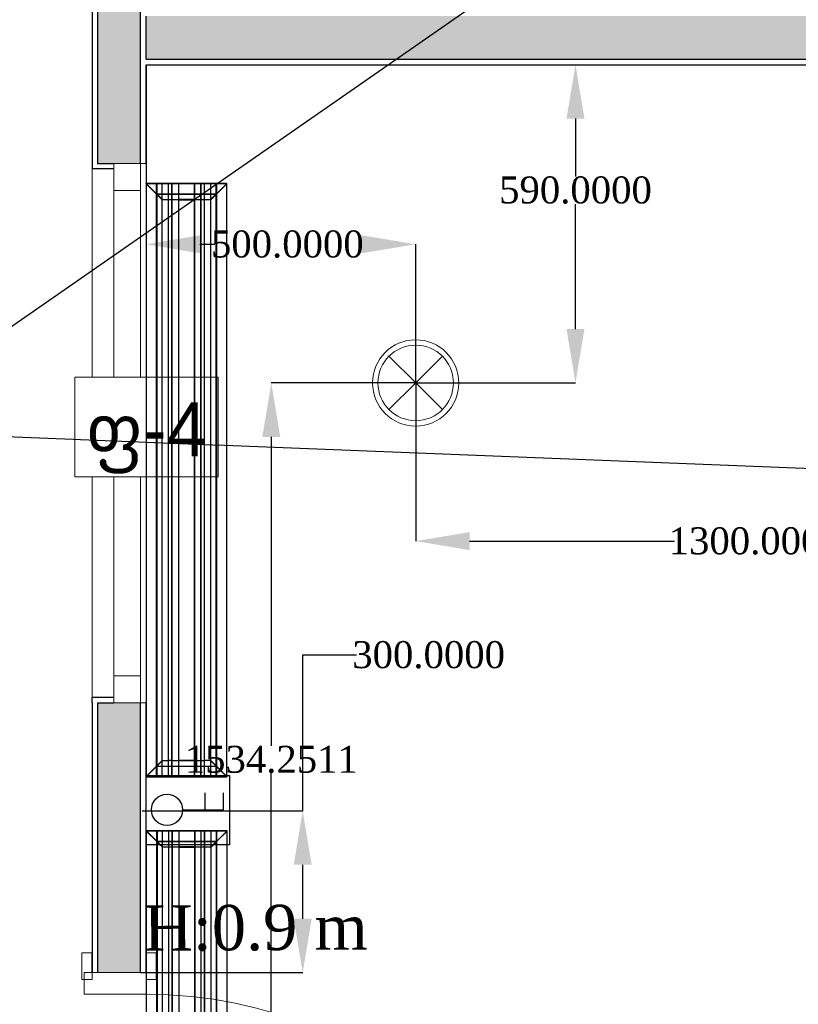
# Model space of a CAD drawing. Header units: millimetres. Extents: x 0 to 88385, y 0 to 41127.
# Tile 214 of 244: x 81691 to 83135, y 27870 to 29696. Entities that reach past the tile are written whole.
import ezdxf
from ezdxf import colors
from ezdxf.entities.mleader import LeaderData, LeaderLine
from ezdxf.math import Vec2, Vec3

# ---------------------------------------------------------------- set-up
doc = ezdxf.new("R2010")
doc.units = ezdxf.units.MM
doc.header["$MEASUREMENT"] = 0
doc.set_wipeout_variables(frame=1)
for name, color, linetype in [('- განათება', 7, 'Continuous'), ('- მექანიკური ნაწილი', 7, 'Continuous'), ('- საშტეფცელო როზეტები', 7, 'Continuous'), ('Edges', 7, 'Continuous'), ('New_Structural - Bearing', 7, 'Continuous')]:
    doc.layers.add(name, color=color, linetype=linetype)
for name, color, linetype, lineweight in [('New_Annotation - Text_Pen_No__20', 1, 'Continuous', 0), ('New_Archicad Doors_Pen_No__1', 7, 'Continuous', 13), ('New_Archicad Windows_Pen_No__1', 7, 'Continuous', 13), ('New_Structural - Bearing_Pen_No__1', 7, 'Continuous', 13)]:
    doc.layers.add(name, color=color, linetype=linetype, lineweight=lineweight)
for name, color, linetype, lineweight, true_color in [('New_Interior - Lamp_Pen_No__77', 7, 'Continuous', 20, 0xffeb28), ('New_Structural - Bearing_Pen_No__5', 7, 'Continuous', 25, 0x40a5ff), ('New_Structural - Bearing_Pen_No__57', 7, 'Continuous', 25, 0xdcd214)]:
    doc.layers.add(name, color=color, linetype=linetype, lineweight=lineweight, true_color=true_color)
doc.styles.add('CT', font='ARIALN.TTF', dxfattribs={"height": 200})
doc.styles.add('GENERATED_STYLE_2', font='txt')
doc.styles.get("Standard").update_dxf_attribs({"font": 'sylfaen.ttf'})
doc.dimstyles.get("Standard").update_dxf_attribs({"dimtxt": 0.18, "dimasz": 0.18, "dimexe": 0.18, "dimexo": 0.0625, "dimgap": 0.09, "dimtad": 0, "dimtih": 1, "dimtoh": 1, "dimdec": 4, "dimzin": 0, "dimdsep": 46, "dimtxsty": 'Standard', "dimcen": 0.09, "dimadec": 0, "dimazin": 0, "dimtfac": 1, "dimtdec": 4, "dimtofl": 0, "dimtmove": 0, "dimatfit": 3, "dimfxl": 1, "dimtolj": 1, "dimtzin": 0, "dimarcsym": 0})

# ---------------------------------------------------------------- blocks, each defined once
blk = doc.blocks.new('Window_2')
at = {"layer": 'New_Archicad Windows_Pen_No__1', "color": 7, "linetype": 'Continuous', "lineweight": 13}
for p, q in [((-500, 10), (500, 10)), ((-500, 10), (-500, 0)), ((-500, 0), (-450, 0)), ((-500, 0), (-500, -50)), ((-500, 0), (-500, -50)), ((-450, 0), (-450, -50)), ((-450, 0), (450, 0)), ((450, -50), (450, 0)), ((450, 0), (500, 0)), ((500, 10), (500, 0)), ((500, 0), (500, -50)), ((500, 0), (500, -50)), ((-450, -50), (-500, -50)), ((-490, -50), (-490, -90)), ((450, -50), (-450, -50)), ((500, -50), (450, -50)), ((490, -50), (490, -90)), ((-500, -90), (-490, -90)), ((-490, -90), (490, -90)), ((500, -90), (490, -90))]:
    blk.add_line(p, q, dxfattribs=at)
blk = doc.blocks.new('Door_3')
at = {"layer": 'New_Archicad Doors_Pen_No__1', "color": 7, "linetype": 'Continuous', "lineweight": 13}
for p, q in [((370, 0), (370, 820)), ((370, 820), (410, 820)), ((410, 820), (410, 0)), ((-487, 0), (-487, 19)), ((-487, 19), (-437, 19)), ((-437, 19), (-437, 0)), ((437, 19), (487, 19)), ((437, 0), (437, 19)), ((487, 19), (487, 0)), ((-437, 0), (-487, 0)), ((-450, 0), (-487, 0)), ((-450, 0), (-487, 0)), ((-410, 0), (-450, 0)), ((-450, 0), (-450, -115)), ((-450, 0), (-450, -10)), ((-450, 0), (-450, -10)), ((-410, -115), (-410, 0)), ((410, 0), (370, 0)), ((450, 0), (410, 0)), ((410, 0), (410, -115)), ((487, 0), (437, 0)), ((450, -115), (450, 0)), ((450, 0), (450, -10)), ((450, 0), (450, -10)), ((450, 0), (487, 0)), ((450, 0), (487, 0)), ((-450, -10), (-450, -90)), ((-450, -10), (-450, -90)), ((450, -10), (450, -90)), ((450, -10), (450, -90)), ((-450, -90), (-450, -100)), ((-450, -90), (-450, -100)), ((450, -90), (450, -100)), ((450, -90), (450, -100)), ((-487, -119), (-487, -100)), ((-487, -100), (-437, -100)), ((-450, -100), (-487, -100)), ((-450, -100), (-487, -100)), ((-437, -100), (-437, -119)), ((437, -100), (487, -100)), ((437, -119), (437, -100)), ((450, -100), (487, -100)), ((450, -100), (487, -100)), ((487, -100), (487, -119)), ((-437, -119), (-487, -119)), ((-450, -115), (-410, -115)), ((410, -115), (450, -115)), ((487, -119), (437, -119))]:
    blk.add_line(p, q, dxfattribs=at)
blk.add_arc((410, 0), 820, 90, 180, dxfattribs=at)
blk = doc.blocks.new('Wall_43', base_point=(-2414.8, 32888))
at = {"layer": 'New_Structural - Bearing_Pen_No__57', "linetype": 'Continuous', "lineweight": 25, "true_color": 0xdcd214}
for points in [[(-2404.8, 30211.9), (-2404.8, 29429), (-2374.8, 29429), (-2324.8, 29429), (-2324.8, 30211.9), (-2374.8, 30211.9)], [(-2404.8, 28429), (-2404.8, 27929), (-2324.8, 27929), (-2324.8, 28429), (-2374.8, 28429)]]:
    blk.add_hatch(color=52, dxfattribs=at).paths.add_polyline_path(points)
at = {"layer": 'New_Structural - Bearing_Pen_No__1', "color": 7, "linetype": 'Continuous', "lineweight": 13}
for p, q in [((-2374.8, 29429), (-2374.8, 29419)), ((-2324.8, 29429), (-2374.8, 29429)), ((-2314.8, 29429), (-2324.8, 29429)), ((-2374.8, 28429), (-2374.8, 28439)), ((-2324.8, 28429), (-2374.8, 28429)), ((-2314.8, 28429), (-2324.8, 28429)), ((-2404.8, 27929), (-2414.8, 27929)), ((-2324.8, 27929), (-2404.8, 27929)), ((-2314.8, 27929), (-2324.8, 27929))]:
    blk.add_line(p, q, dxfattribs=at)
at = {"layer": 'New_Structural - Bearing_Pen_No__5', "color": 161, "linetype": 'Continuous', "lineweight": 25, "true_color": 0x40a5ff}
for p, q in [((-2404.8, 30211.9), (-2404.8, 29429)), ((-2324.8, 29429), (-2324.8, 30211.9)), ((-2414.8, 29429), (-2414.8, 29419)), ((-2404.8, 29429), (-2374.8, 29429)), ((-2374.8, 29419), (-2414.8, 29419)), ((-2374.8, 28439), (-2414.8, 28439)), ((-2414.8, 28429), (-2414.8, 28439)), ((-2404.8, 28429), (-2404.8, 27929)), ((-2404.8, 28429), (-2374.8, 28429)), ((-2324.8, 27929), (-2324.8, 28429)), ((-2414.8, 27929), (-2414.8, 27966)), ((-2314.8, 27929), (-2314.8, 27966))]:
    blk.add_line(p, q, dxfattribs=at)
at = {"layer": 'New_Structural - Bearing_Pen_No__5', "color": 161, "linetype": 'Continuous', "lineweight": 25, "true_color": 0x40a5ff, "flags": 128}
for points in [[(-2414.8, 30211.9), (-2414.8, 29429)], [(-2314.8, 29622.2), (-2314.8, 29702.2)], [(-2314.8, 29429), (-2314.8, 29612.2)], [(-2414.8, 28429), (-2414.8, 27929)], [(-2314.8, 27929), (-2314.8, 28429)]]:
    blk.add_lwpolyline(points, dxfattribs=at)
at = {"layer": 'New_Archicad Doors_Pen_No__1', "color": 7, "linetype": 'Continuous', "lineweight": 13, "zscale": 1000, "rotation": 269.9999999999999}
blk.add_blockref('Door_3', (-2314.8, 27479), dxfattribs=at)
at = {"layer": 'New_Archicad Windows_Pen_No__1', "color": 7, "linetype": 'Continuous', "lineweight": 13, "xscale": -1, "zscale": 1000, "rotation": 269.9999999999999}
blk.add_blockref('Window_2', (-2324.8, 28929), dxfattribs=at)
blk = doc.blocks.new('Wall_75', base_point=(-2414.8, 29612.2))
at = {"layer": 'New_Structural - Bearing_Pen_No__57', "linetype": 'Continuous', "lineweight": 25, "true_color": 0xdcd214}
blk.add_hatch(color=52, dxfattribs=at).paths.add_polyline_path([(-2314.8, 29622.2), (2694.3, 29622.2), (2694.3, 29702.2), (-2314.8, 29702.2)])
at = {"layer": 'New_Structural - Bearing_Pen_No__1', "color": 7, "linetype": 'Continuous', "lineweight": 13, "flags": 128}
blk.add_lwpolyline([(-2314.8, 29622.2), (-2314.8, 29702.2)], dxfattribs=at)
at = {"layer": 'New_Structural - Bearing_Pen_No__5', "color": 161, "linetype": 'Continuous', "lineweight": 25, "true_color": 0x40a5ff}
blk.add_line((-2314.8, 29622.2), (2694.3, 29622.2), dxfattribs=at)
at = {"layer": 'New_Structural - Bearing_Pen_No__5', "color": 161, "linetype": 'Continuous', "lineweight": 25, "true_color": 0x40a5ff, "flags": 128}
blk.add_lwpolyline([(-2314.8, 29612.2), (2694.3, 29612.2)], dxfattribs=at)
blk = doc.blocks.new('ორკლავიშა ჩამრთველლი იპ 22')
at = {"layer": '- განათება', "color": 6}
for points in [[(0.3, 352.8), (-106, 352.8)], [(0, 97.5), (0.3, 352.8)], [(0.1, 237.8), (-105.7, 237.8)]]:
    blk.add_lwpolyline(points, dxfattribs=at)
blk.add_circle((0, 0), 97.5, dxfattribs=at)
blk = doc.blocks.new('1 იანი ჩარჩო')
at = {"layer": '- განათება', "color": 5}
blk.add_lwpolyline([(-9864.2, 15374.2), (-9735.9, 15374.2), (-9735.9, 15219.2), (-9864.2, 15219.2)], close=True, dxfattribs=at)
blk = doc.blocks.new('lineardiffplan')
at = {"layer": 'Edges'}
for p, q in [((392.8, 274.9), (392.8, 274.6)), ((393.1, 274.9), (392.8, 274.9)), ((422.8, 244.9), (392.8, 274.9)), ((392.8, 274.6), (392.9, 274.5)), ((392.9, 125.2), (392.9, 274.5)), ((412.4, 255), (392.9, 274.5)), ((393.1, 274.9), (393.2, 274.8)), ((393.2, 274.8), (412.7, 255.3)), ((1462.8, 244.9), (1492.8, 274.9)), ((1472.9, 255.3), (1492.4, 274.8)), ((1473.2, 254.9), (1492.8, 274.5)), ((1492.4, 274.8), (1492.5, 274.9)), ((1492.8, 274.9), (1492.5, 274.9)), ((1492.8, 274.5), (1492.8, 274.9)), ((1492.8, 274.5), (1492.8, 274.5)), ((1492.8, 125.4), (1492.8, 274.5)), ((1492.8, 255.3), (392.9, 255.3)), ((392.9, 254.9), (1492.8, 254.9)), ((392.9, 244.9), (1492.8, 244.9)), ((412.4, 144.7), (412.4, 255)), ((412.8, 254.6), (412.4, 255)), ((412.7, 255.3), (413.1, 254.9)), ((412.8, 145.1), (412.8, 254.6)), ((412.8, 254.6), (422.8, 244.6)), ((413.1, 254.9), (423.1, 244.9)), ((422.8, 244.6), (422.8, 244.9)), ((422.8, 244.9), (423.1, 244.9)), ((422.8, 244.6), (422.8, 244.6)), ((422.8, 244.6), (422.8, 233.2)), ((423.1, 244.9), (423.1, 244.9)), ((1472.5, 254.9), (1462.5, 244.9)), ((1462.5, 244.9), (1462.5, 244.9)), ((1462.5, 244.9), (1462.8, 244.9)), ((1462.8, 244.9), (1462.9, 244.6)), ((1462.8, 244.5), (1462.9, 244.6)), ((1462.8, 233.2), (1462.8, 244.5)), ((1462.9, 244.6), (1472.8, 254.5)), ((1472.9, 255.3), (1472.5, 254.9)), ((1472.8, 254.5), (1473.2, 254.9)), ((1472.8, 254.5), (1472.8, 145.3)), ((1473.2, 144.9), (1473.2, 254.9)), ((392.9, 233.2), (1492.8, 233.2)), ((392.9, 233), (1492.8, 233)), ((392.9, 226.8), (1492.8, 226.8)), ((392.9, 226.5), (1492.8, 226.5)), ((422.8, 233), (422.8, 233.2)), ((422.8, 226.8), (422.8, 233)), ((422.8, 226.5), (422.8, 226.8)), ((422.8, 214.9), (422.8, 226.5)), ((1462.8, 233), (1462.8, 233.2)), ((1462.8, 226.8), (1462.8, 233)), ((1462.8, 226.5), (1462.8, 226.8)), ((1462.8, 214.9), (1462.8, 226.5)), ((392.9, 214.9), (1492.8, 214.9)), ((1492.8, 214.8), (392.9, 214.8)), ((422.4, 214.9), (422.3, 214.9)), ((422.8, 214.9), (422.4, 214.9)), ((422.8, 184.9), (422.8, 214.9)), ((423.2, 214.9), (422.8, 214.9)), ((423.2, 214.8), (422.8, 214.9)), ((423.2, 214.8), (423.2, 214.9)), ((423.2, 214.8), (423.2, 184.9)), ((1462.8, 214.9), (1462.4, 214.9)), ((1462.4, 214.9), (1462.4, 214.8)), ((1462.8, 214.9), (1462.4, 214.8)), ((1462.4, 184.9), (1462.4, 214.8)), ((1462.8, 214.9), (1462.8, 184.9)), ((1462.8, 214.9), (1463.2, 214.9)), ((1463.2, 214.9), (1463.3, 214.9)), ((1492.8, 184.9), (392.9, 184.9)), ((422.4, 184.9), (422.3, 184.9)), ((422.8, 184.9), (422.4, 184.9)), ((422.8, 184.9), (423.2, 184.9)), ((422.8, 173.2), (422.8, 184.9)), ((1462.4, 184.9), (1462.8, 184.9)), ((1462.8, 173.2), (1462.8, 184.9)), ((1463.2, 184.9), (1462.8, 184.9)), ((1463.2, 184.9), (1463.3, 184.9)), ((392.9, 173.2), (1492.8, 173.2)), ((392.9, 173), (1492.8, 173)), ((392.9, 166.8), (1492.8, 166.8)), ((392.9, 166.5), (1492.8, 166.5)), ((422.8, 173), (422.8, 173.2)), ((422.8, 173), (422.8, 166.8)), ((422.8, 166.5), (422.8, 166.8)), ((422.8, 155.1), (422.8, 166.5)), ((1462.8, 173), (1462.8, 173.2)), ((1462.8, 166.8), (1462.8, 173)), ((1462.8, 166.5), (1462.8, 166.8)), ((1462.8, 155.3), (1462.8, 166.5)), ((392.8, 124.9), (422.8, 154.9)), ((392.9, 154.9), (1492.8, 154.9)), ((412.8, 145.1), (422.8, 155.1)), ((423.1, 154.8), (413.1, 144.9)), ((422.8, 154.9), (422.8, 155.1)), ((422.8, 155.1), (422.8, 155.1)), ((423.1, 154.8), (422.8, 154.9)), ((423.1, 154.8), (423.1, 154.9)), ((1462.5, 154.8), (1462.4, 154.9)), ((1462.8, 154.9), (1462.5, 154.8)), ((1462.5, 154.8), (1472.4, 144.9)), ((1462.9, 155.2), (1462.8, 155.3)), ((1462.9, 155.2), (1462.8, 154.9)), ((1462.8, 154.9), (1492.8, 124.9)), ((1472.8, 145.3), (1462.9, 155.2)), ((1492.8, 144.9), (392.9, 144.9)), ((392.9, 125.2), (412.4, 144.7)), ((392.9, 144.5), (1492.8, 144.5)), ((412.7, 144.5), (393.2, 124.9)), ((412.8, 145.1), (412.4, 144.7)), ((412.7, 144.5), (413.1, 144.9)), ((1472.4, 144.9), (1472.8, 144.5)), ((1473.2, 144.9), (1472.8, 145.3)), ((1472.8, 144.5), (1492.4, 124.9)), ((1473.2, 144.9), (1492.8, 125.4)), ((392.9, 125.2), (392.8, 125.1)), ((392.8, 125.1), (392.8, 124.9)), ((392.8, 124.9), (393.1, 124.9)), ((393.2, 124.9), (393.1, 124.9)), ((1492.4, 124.9), (1492.8, 124.9)), ((1492.4, 124.9), (1492.4, 124.9)), ((1492.8, 125.3), (1492.8, 125.4)), ((1492.8, 124.9), (1492.8, 125.3))]:
    blk.add_line(p, q, dxfattribs=at)
blk.add_lwpolyline([(393.2, 274.8), (1492.8, 274.8), (1492.8, 124.9), (393.2, 124.9)], close=True, dxfattribs=at)
blk = doc.blocks.new('Recessed Spot')
at = {"layer": 'New_Interior - Lamp_Pen_No__77', "color": 2, "linetype": 'Continuous', "lineweight": 20, "true_color": 0xffeb28}
for q in [(-49.5, 49.5), (49.5, 49.5), (-49.5, -49.5), (49.5, -49.5)]:
    blk.add_line((0, 0), q, dxfattribs=at)
at = {"layer": 'New_Interior - Lamp_Pen_No__77', "color": 2, "linetype": 'Continuous', "lineweight": 20, "true_color": 0xffeb28, "flags": 128}
blk.add_lwpolyline([(80, 0, 1), (-80, 0, 1)], format="xyb", close=True, dxfattribs=at)
at = {"layer": 'New_Interior - Lamp_Pen_No__77', "color": 2, "linetype": 'Continuous', "lineweight": 20, "true_color": 0xffeb28}
blk.add_circle((0, 0), 70, dxfattribs=at)
blk = doc.blocks.new('_DotSmall')
at = {"color": 0, "linetype": 'ByBlock', "const_width": 0.5}
blk.add_lwpolyline([(-0.0625, 0, 1), (0.0625, 0, 1)], format="xyb", close=True, dxfattribs=at)
blk = doc.blocks.new('*D613')
at = {"layer": '- საშტეფცელო როზეტები', "color": 0, "lineweight": -2, "transparency": 16777216}
for p, q in [((82216, 28229), (82216, 28518)), ((82216, 28518), (82316, 28518)), ((81918.5, 28229), (82216.2, 28229)), ((82216, 28029), (82216, 28129)), ((81915.5, 27929), (82216.2, 27929))]:
    blk.add_line(p, q, dxfattribs=at)
at = {"layer": '- საშტეფცელო როზეტები', "color": 0, "transparency": 16777216}
for points in [[(82199.3, 28129), (82232.7, 28129), (82216, 28229)], [(82199.3, 28029), (82232.7, 28029), (82216, 27929)]]:
    blk.add_solid(points, dxfattribs=at)
at = {"layer": 'Defpoints', "color": 0, "transparency": 16777216}
for p in [(81918.5, 28229), (81915.5, 27929), (82216, 27929)]:
    blk.add_point(p, dxfattribs=at)
at = {"layer": '- საშტეფცელო როზეტები', "color": 0, "transparency": 16777216, "insert": (82449.5, 28518), "char_height": 50, "attachment_point": 5}
blk.add_mtext('\\A1;{\\fSylfaen|b0|i0|c0|p18;300.0000}', dxfattribs=at)
blk = doc.blocks.new('*D1060')
at = {"layer": '- განათება', "color": 0, "lineweight": -2, "transparency": 16777216}
for p, q in [((82078.1, 29612.2), (82721.9, 29612.2)), ((82721.8, 29512.2), (82721.8, 29405.2)), ((82721.8, 29122.2), (82721.8, 29353.8)), ((82425.5, 29022.2), (82721.9, 29022.2))]:
    blk.add_line(p, q, dxfattribs=at)
at = {"layer": '- განათება', "color": 0, "transparency": 16777216}
for points in [[(82705.1, 29512.2), (82738.4, 29512.2), (82721.8, 29612.2)], [(82705.1, 29122.2), (82738.4, 29122.2), (82721.8, 29022.2)]]:
    blk.add_solid(points, dxfattribs=at)
at = {"layer": 'Defpoints', "color": 0, "transparency": 16777216}
for p in [(82078, 29612.2), (82425.5, 29022.2), (82721.8, 29022.2)]:
    blk.add_point(p, dxfattribs=at)
at = {"layer": '- განათება', "color": 0, "transparency": 16777216, "insert": (82721.8, 29379.5), "char_height": 50, "attachment_point": 5}
blk.add_mtext('\\A1;{\\fSylfaen|b0|i0|c0|p18;590.0000}', dxfattribs=at)
blk = doc.blocks.new('*D1061')
at = {"layer": '- განათება', "color": 0, "lineweight": -2, "transparency": 16777216}
for p, q in [((81925.5, 29612.2), (81925.5, 29279.1)), ((82025.5, 29279.3), (82053.3, 29279.3)), ((82325.5, 29279.3), (82321.7, 29279.3)), ((82425.5, 29022.3), (82425.5, 29279.4))]:
    blk.add_line(p, q, dxfattribs=at)
at = {"layer": '- განათება', "color": 0, "transparency": 16777216}
for points in [[(82025.5, 29295.9), (82025.5, 29262.6), (81925.5, 29279.3)], [(82325.5, 29295.9), (82325.5, 29262.6), (82425.5, 29279.3)]]:
    blk.add_solid(points, dxfattribs=at)
at = {"layer": 'Defpoints', "color": 0, "transparency": 16777216}
for p in [(81925.5, 29612.2), (82425.5, 29279.3), (82425.5, 29022.2)]:
    blk.add_point(p, dxfattribs=at)
at = {"layer": '- განათება', "color": 0, "transparency": 16777216, "insert": (82187.5, 29279.3), "char_height": 50, "attachment_point": 5}
blk.add_mtext('\\A1;{\\fSylfaen|b0|i0|c0|p18;500.0000}', dxfattribs=at)
blk = doc.blocks.new('*D1064')
at = {"layer": '- განათება', "color": 0, "lineweight": -2, "transparency": 16777216}
for p, q in [((82425.4, 29022.2), (82157.6, 29022.2)), ((82157.8, 28922.2), (82157.8, 28349.6)), ((82157.8, 27588), (82157.8, 28298.4)), ((82425.4, 27488), (82157.6, 27488))]:
    blk.add_line(p, q, dxfattribs=at)
at = {"layer": '- განათება', "color": 0, "transparency": 16777216}
for points in [[(82141.1, 28922.2), (82174.4, 28922.2), (82157.8, 29022.2)], [(82141.1, 27588), (82174.4, 27588), (82157.8, 27488)]]:
    blk.add_solid(points, dxfattribs=at)
at = {"layer": 'Defpoints', "color": 0, "transparency": 16777216}
for p in [(82425.5, 29022.2), (82157.8, 27488), (82425.5, 27488)]:
    blk.add_point(p, dxfattribs=at)
at = {"layer": '- განათება', "color": 0, "transparency": 16777216, "insert": (82157.8, 28324), "char_height": 50, "attachment_point": 5}
blk.add_mtext('\\A1;{\\fSylfaen|b0|i0|c0|p18;1534.2511}', dxfattribs=at)
blk = doc.blocks.new('*D1066')
at = {"layer": '- განათება', "color": 0, "lineweight": -2, "transparency": 16777216}
for p, q in [((82425.5, 29022.2), (82425.5, 28728.8)), ((83725.5, 29022.2), (83725.5, 28728.8)), ((82525.5, 28729), (82905.5, 28729)), ((83625.5, 28729), (83204.7, 28729))]:
    blk.add_line(p, q, dxfattribs=at)
at = {"layer": '- განათება', "color": 0, "transparency": 16777216}
for points in [[(82525.5, 28745.7), (82525.5, 28712.3), (82425.5, 28729)], [(83625.5, 28745.7), (83625.5, 28712.3), (83725.5, 28729)]]:
    blk.add_solid(points, dxfattribs=at)
at = {"layer": 'Defpoints', "color": 0, "transparency": 16777216}
for p in [(82425.5, 29022.2), (83725.5, 29022.2), (82425.5, 28729)]:
    blk.add_point(p, dxfattribs=at)
at = {"layer": '- განათება', "color": 0, "transparency": 16777216, "insert": (83055.1, 28729), "char_height": 50, "attachment_point": 5}
blk.add_mtext('\\A1;{\\fSylfaen|b0|i0|c0|p18;1300.0000}', dxfattribs=at)

msp = doc.modelspace()

# ---------------------------------------------------------------- block references
at = {"layer": '- განათება', "color": 2, "linetype": 'Continuous', "lineweight": 20, "true_color": 0xffeb28, "zscale": 1000}
msp.add_blockref('Recessed Spot', (82425.48505, 29022.2321), dxfattribs=at)
at = {"layer": '- განათება', "color": 6, "xscale": 0.2965673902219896, "yscale": 0.2965673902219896, "zscale": 0.2965673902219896, "rotation": 270}
msp.add_blockref('ორკლავიშა ჩამრთველლი იპ 22', (81964.37663, 28230.83141), dxfattribs=at)
at = {"layer": '- მექანიკური ნაწილი', "xscale": -1, "rotation": 270}
msp.add_blockref('lineardiffplan', (81801.13277, 26699.14742), dxfattribs=at)
at = {"layer": '- საშტეფცელო როზეტები', "color": 5, "rotation": 270}
msp.add_blockref('1 იანი ჩარჩო', (66706.24896, 18430.03926), dxfattribs=at)
at = {"layer": 'New_Structural - Bearing', "color": 7, "lineweight": 35}
for name, p in [('Wall_43', (81825.48505, 32887.98097)), ('Wall_75', (81825.48505, 29612.2321))]:
    msp.add_blockref(name, p, dxfattribs=at)

# ---------------------------------------------------------------- texts
at = {"layer": '- განათება', "color": 5, "insert": (81920.4939, 28053.51361), "char_height": 83.9644685, "attachment_point": 1, "rotation": 0.31067434}
msp.add_mtext_dynamic_manual_height_columns('{\\fSylfaen|b0|i0|c0|p18;H:0.9 m}', width=710.9466492, gutter_width=1.70068, heights=[0], dxfattribs=at)

# ---------------------------------------------------------------- dimensions: what is measured, and where the dimension line sits
at = {"layer": '- განათება', "color": 1}
for base, p1, angle, picture, middle in [((82721.75008, 29022.2321), (82078.00144, 29612.2321), 270, '*D1060', (82721.75008, 29379.5)), ((82425.48505, 28729), (83725.48505, 29022.2321), 180, '*D1066', (83055.11503, 28729))]:
    dim = msp.add_linear_dim(base=base, p1=p1, p2=(82425.48505, 29022.2321), angle=angle, text='{\\fSylfaen|b0|i0|c0|p18;<>}', dimstyle='Standard', override={"dimtxt": 50, "dimasz": 100}, dxfattribs=at)
    dim.commit()
    dim.dimension.update_dxf_attribs({"geometry": picture, "text_midpoint": middle, "dimtype": 160})
at = {"layer": '- საშტეფცელო როზეტები', "color": 1}
dim = msp.add_linear_dim(base=(82215.9896, 27928.97383), p1=(81918.45619, 28228.97385), p2=(81915.48505, 27928.97383), angle=270, text='{\\fSylfaen|b0|i0|c0|p18;<>}', dimstyle='Standard', override={"dimtxt": 50, "dimasz": 100}, dxfattribs=at)
dim.commit()
dim.dimension.update_dxf_attribs({"geometry": '*D613', "text_midpoint": (82449.46602, 28518.01744), "dimtype": 160})

# ---------------------------------------------------------------- next in the draw order: wipeouts: each hides what was drawn before it
at = {"color": 1, "linetype": 'Continuous', "lineweight": 0, "ltscale": 145082.957368}
msp.add_wipeout([(81793.77576, 28847.93775), (82059.52207, 28847.93775), (82059.52207, 29032.7874), (81793.77576, 29032.7874)], dxfattribs=at).dxf.layer = 'New_Annotation - Text_Pen_No__20'

# ---------------------------------------------------------------- next in the draw order: linework, layer by layer
at = {"layer": 'New_Annotation - Text_Pen_No__20', "color": 1, "linetype": 'Continuous', "lineweight": 0, "flags": 128}
msp.add_lwpolyline([(81793.77576, 28847.93775), (82059.52207, 28847.93775), (82059.52207, 29032.7874), (81793.77576, 29032.7874), (81793.77576, 28847.93775)], close=True, dxfattribs=at)

# ---------------------------------------------------------------- next in the draw order: block references
at = {"layer": '- მექანიკური ნაწილი', "xscale": -1, "rotation": 270}
msp.add_blockref('lineardiffplan', (81800.62794, 27899.2192), dxfattribs=at)

# ---------------------------------------------------------------- next in the draw order: texts
at = {"layer": 'New_Annotation - Text_Pen_No__20', "color": 1, "linetype": 'Continuous', "lineweight": 0, "insert": (81926.64892, 28986.12074), "char_height": 100, "attachment_point": 2, "style": 'GENERATED_STYLE_2'}
msp.add_mtext('\\A1;{\\pqc;\\fBOG 2018|b0|i0|c0|p0;\\W1.000000;ფ-\\fBOG 2018|b0|i0|c0|p0;\\W1.000000;4}', dxfattribs=at)

# ---------------------------------------------------------------- next in the draw order: dimensions: what is measured, and where the dimension line sits
at = {"layer": '- განათება', "color": 1}
dim = msp.add_linear_dim(base=(82425.48505, 29279.25113), p1=(81925.48505, 29612.2321), p2=(82425.48505, 29022.2321), text='{\\fSylfaen|b0|i0|c0|p18;<>}', dimstyle='Standard', override={"dimtxt": 50, "dimasz": 100}, dxfattribs=at)
dim.commit()
dim.dimension.update_dxf_attribs({"geometry": '*D1061', "text_midpoint": (82187.5, 29279.25113), "dimtype": 160})
dim = msp.add_linear_dim(base=(82157.75008, 27487.98097), p1=(82425.48505, 29022.2321), p2=(82425.48505, 27487.98097), angle=270, text='{\\fSylfaen|b0|i0|c0|p18;<>}', dimstyle='Standard', override={"dimtxt": 50, "dimasz": 100}, dxfattribs=at)
dim.commit()
dim.dimension.update_dxf_attribs({"geometry": '*D1064', "text_midpoint": (82157.75008, 28324), "dimtype": 160})

# ---------------------------------------------------------------- next in the draw order: leaders
at = {"layer": '- მექანიკური ნაწილი', "color": 7}
ml = msp.add_multileader_mtext('Standard', dxfattribs=at)
ml.set_content('{\\fSylfaen|b1|i0|c0|p18;\\C1;DB-HVAC\\C7;  \\fSylfaen|b0|i0|c0|p18;\\C1;QF-28          \\C7;N2XH-3X2.5}', color=7, style='CT')
ml.set_leader_properties()
ml.set_arrow_properties(name='DOTSMALL')
ml.build(insert=Vec2(0, 0))
ml.multileader.update_dxf_attribs({"has_dogleg": 0, "text_left_attachment_type": 6, "text_right_attachment_type": 6, "dogleg_length": 9, "arrow_head_size": 172.53719})
ctx = ml.context
ctx.base_point, ctx.char_height, ctx.arrow_head_size, ctx.landing_gap_size, ctx.plane_origin = Vec3(79395.09857, 28933.03292), 171.3007828, 172.53719, 57.5124, Vec3(65418.30884, 15594.38915)
ctx.left_attachment, ctx.right_attachment, ctx.text_align_type = 6, 6, 1
notes = []
notes.append((ctx, [(0, (1, 1, 0), (81406.3053, 28933.03292), (-1, 0), 9, [(2, [(84157.74112, 30850.68751)], 0, [])])]))
ctx.mtext.insert, ctx.mtext.width, ctx.mtext.defined_height, ctx.mtext.alignment, ctx.mtext.flow_direction = Vec3(80396.20193, 29138.59386), 2531.4263669, 243.98464, 2, 5
ml = msp.add_multileader_mtext('Standard', dxfattribs=at)
ml.set_content('{\\fSylfaen|b1|i0|c0|p18;\\C1;DB-HVAC\\C7;  \\fSylfaen|b0|i0|c0|p18;\\C1;QF-28          \\C7;N2XH-3X2.5}', color=7, style='CT')
ml.set_leader_properties()
ml.set_arrow_properties(name='DOTSMALL')
ml.build(insert=Vec2(0, 0))
ml.multileader.update_dxf_attribs({"has_dogleg": 0, "text_left_attachment_type": 6, "text_right_attachment_type": 6, "dogleg_length": 9, "arrow_head_size": 172.53719})
ctx = ml.context
ctx.base_point, ctx.char_height, ctx.arrow_head_size, ctx.landing_gap_size, ctx.plane_origin = Vec3(79395.09857, 28933.03292), 171.3007828, 172.53719, 57.5124, Vec3(65418.30884, 15594.38915)
ctx.left_attachment, ctx.right_attachment, ctx.text_align_type = 6, 6, 1
notes.append((ctx, [(0, (1, 1, 0), (81406.3053, 28933.03292), (-1, 0), 9, [(2, [(83967.43096, 28830.88685)], 0, [])])]))
ctx.mtext.insert, ctx.mtext.width, ctx.mtext.defined_height, ctx.mtext.alignment, ctx.mtext.flow_direction = Vec3(80396.20193, 29138.59386), 2531.4263669, 243.98464, 2, 5
ml = msp.add_multileader_mtext('Standard', dxfattribs=at)
ml.set_content('{\\fSylfaen|b1|i0|c0|p18;\\C1;DB-HVAC\\C7;  \\fSylfaen|b0|i0|c0|p18;\\C1;QF-28          \\C7;N2XH-3X2.5}', color=7, style='CT')
ml.set_leader_properties()
ml.set_arrow_properties(name='DOTSMALL')
ml.build(insert=Vec2(0, 0))
ml.multileader.update_dxf_attribs({"has_dogleg": 0, "text_left_attachment_type": 6, "text_right_attachment_type": 6, "dogleg_length": 9, "arrow_head_size": 172.53719})
ctx = ml.context
ctx.base_point, ctx.char_height, ctx.arrow_head_size, ctx.landing_gap_size, ctx.plane_origin = Vec3(79395.09857, 28933.03292), 171.3007828, 172.53719, 57.5124, Vec3(65418.30884, 15594.38915)
ctx.left_attachment, ctx.right_attachment, ctx.text_align_type = 6, 6, 1
notes.append((ctx, [(0, (1, 1, 0), (81406.3053, 28933.03292), (-1, 0), 9, [(2, [(81937.76577, 23987.40578)], 0, [])])]))
ctx.mtext.insert, ctx.mtext.width, ctx.mtext.defined_height, ctx.mtext.alignment, ctx.mtext.flow_direction = Vec3(80396.20193, 29138.59386), 2531.4263669, 243.98464, 2, 5
for ctx, leaders in notes:
    for number, flags, end, landing, length, lines in leaders:
        leader = LeaderData()
        leader.index, (leader.has_last_leader_line, leader.has_dogleg_vector, leader.attachment_direction) = number, flags
        leader.last_leader_point, leader.dogleg_vector, leader.dogleg_length = Vec3(end), Vec3(landing), length
        for number, points, colour, breaks in lines:
            line = LeaderLine()
            line.index, line.vertices, line.color, line.breaks = number, Vec3.list(points), colors.encode_raw_color(colour), breaks
            leader.lines.append(line)
        ctx.leaders.append(leader)

doc.saveas('drawing.dxf')
